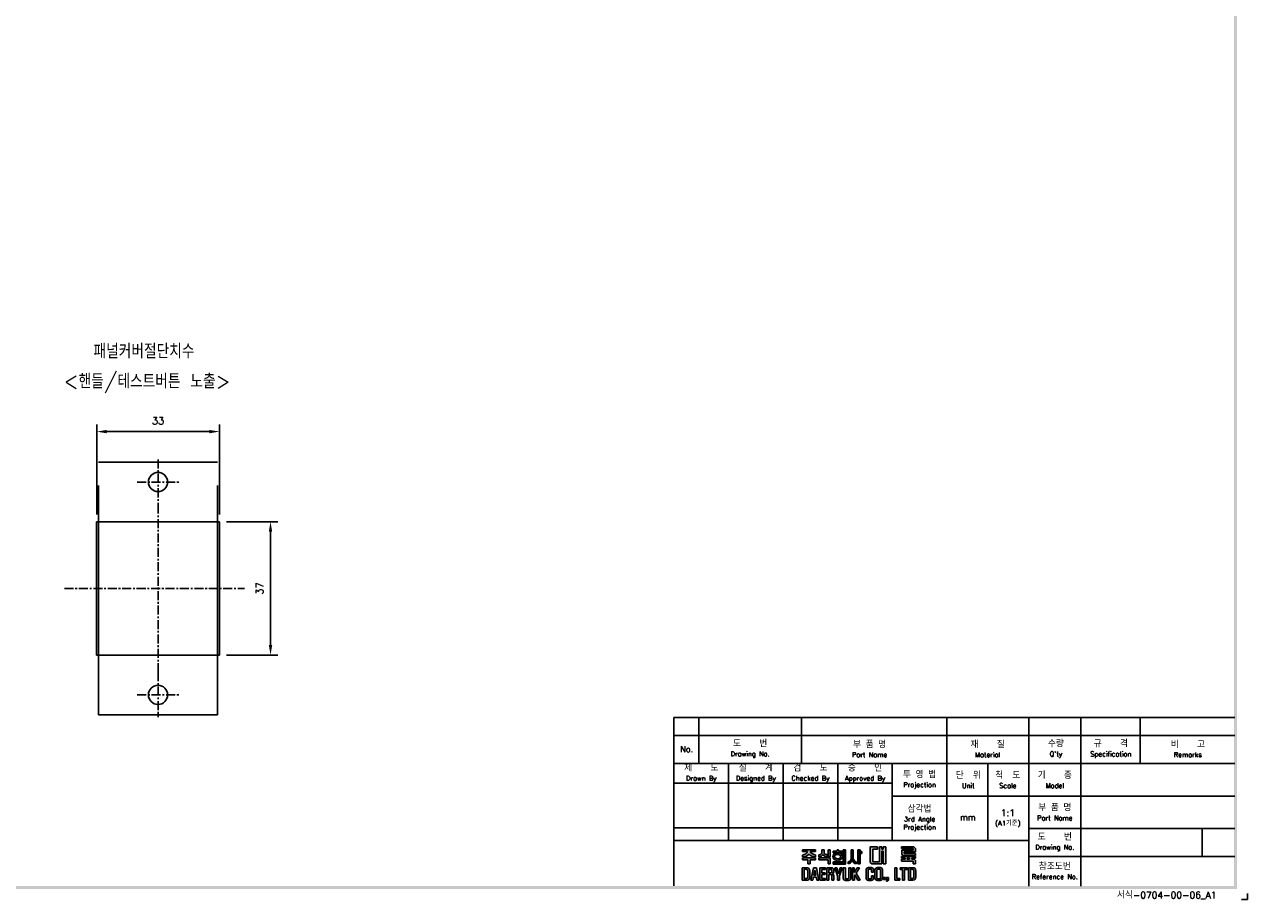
# Model space of a CAD drawing. Extents: x -417 to 860, y -1918 to 556.
# Tile 6 of 7: x 521 to 860, y 68 to 310. Entities that reach past the tile are written whole.
import ezdxf

# ---------------------------------------------------------------- set-up
doc = ezdxf.new("R2010")
doc.units = 0
doc.header["$MEASUREMENT"] = 0
doc.linetypes.add('CENTER', pattern=[2, 1.25, -0.25, 0.25, -0.25])
doc.linetypes.add('PHANTOMX2', pattern=[127, 63.5, -12.7, 12.7, -12.7, 12.7, -12.7])
for name, color, linetype in [('cen', 1, 'CENTER'), ('di', 3, 'CONTINUOUS'), ('DIM', 3, 'CONTINUOUS'), ('dimtaxt', 3, 'CONTINUOUS'), ('dwg', 7, 'CONTINUOUS'), ('ph', 6, 'PHANTOMX2')]:
    doc.layers.add(name, color=color, linetype=linetype)
doc.styles.add('KIM', font='ROMANS.shx', dxfattribs={"height": 5, "bigfont": 'GSG1.shx'})
doc.styles.get("Standard").update_dxf_attribs({"font": 'romans.shx', "height": 2, "bigfont": 'hgs.shx'})
doc.dimstyles.new('STANDARD$0', dxfattribs={"dimtxt": 5, "dimasz": 5, "dimexe": 1, "dimexo": 2, "dimgap": 2, "dimtad": 1, "dimdec": 4, "dimzin": 12, "dimdsep": 46, "dimtxsty": 'KIM', "dimcen": -1, "dimdle": 0.1, "dimadec": 0, "dimazin": 0, "dimtfac": 1, "dimtdec": 4, "dimtmove": 0, "dimatfit": 3, "dimfxl": 0, "dimtolj": 1, "dimtzin": 0, "dimarcsym": 0})

# ---------------------------------------------------------------- blocks, each defined once
blk = doc.blocks.new('도면서식 A1')
at = {"layer": 'di', "insert": (780.92, -2.61), "char_height": 2.2, "width": 38.8706, "attachment_point": 4}
blk.add_mtext('서식-0704-00-06_A1', dxfattribs=at)
blk = doc.blocks.new('대륙')
at = {"layer": 'dimtaxt'}
h = blk.add_hatch(color=256, dxfattribs=at)
edge = h.paths.add_edge_path()
edge.add_line((51.99, 12.18), (47.65, 12.18))
edge.add_line((47.65, 12.18), (47.65, 11.59))
edge.add_line((47.65, 11.59), (49.36, 11.59))
edge.add_ellipse((47.48, 11.55), major_axis=(1.89, 0.39), ratio=0.576936, start_angle=268.0794, end_angle=342.4305, ccw=False)
edge.add_line((47.64, 10.44), (47.64, 9.87))
edge.add_ellipse((47.59, 11.36), major_axis=(2.46, 0), ratio=0.608939, start_angle=-88.7913, end_angle=-24.3158)
edge.add_ellipse((52.06, 11.36), major_axis=(-2.46, 0), ratio=0.608939, start_angle=384.3158, end_angle=448.3061)
edge.add_line((51.99, 9.87), (51.99, 10.51))
edge.add_ellipse((52.11, 11.62), major_axis=(-1.91, 0.31), ratio=0.577613, start_angle=17.5125, end_angle=91.8636, ccw=False)
edge.add_line((50.24, 11.59), (51.99, 11.59))
edge.add_line((51.99, 11.59), (51.99, 12.18))
h.paths.add_polyline_path([(52, 9.48), (47.64, 9.48), (47.64, 8.87), (49.46, 8.87), (49.46, 7.49), (50.19, 7.49), (50.19, 8.88), (52, 8.88)])
edge = h.paths.add_edge_path()
edge.add_arc((55.25, 11.18), 0.45, 180, 220.7047, ccw=False)
edge.add_line((54.8, 11.18), (54.8, 12.18))
edge.add_line((54.8, 12.18), (54.06, 12.18))
edge.add_line((54.06, 12.18), (54.06, 11.18))
edge.add_arc((53.61, 11.18), 0.45, 319.2953, 360, ccw=False)
edge.add_spline(control_points=[(53.95, 10.89), (53.94, 10.88), (53.93, 10.87), (53.83, 10.76), (53.7, 10.68), (53.03, 10.51)], knot_values=[3.761053, 3.761053, 3.761053, 3.761053, 3.807132, 3.807132, 4.298097, 4.298097, 4.298097, 4.298097], degree=3, periodic=0)
edge.add_line((53.03, 10.51), (53.03, 9.85))
edge.add_spline(control_points=[(53.03, 9.85), (53.05, 9.85), (53.06, 9.85), (53.74, 9.96), (53.94, 10.08), (54.15, 10.22), (54.2, 10.3), (54.43, 10.6)], knot_values=[3.495949, 3.495949, 3.495949, 3.495949, 3.524444, 3.524444, 4.06832, 4.06832, 4.379503, 4.379503, 4.379503, 4.379503], degree=3, periodic=0)
edge.add_spline(control_points=[(54.43, 10.6), (54.65, 10.3), (54.71, 10.22), (54.92, 10.08), (55.12, 9.96), (55.75, 9.88), (55.78, 9.87), (55.8, 9.86)], knot_values=[3.495949, 3.495949, 3.495949, 3.495949, 3.807132, 3.807132, 4.351008, 4.351008, 4.402945, 4.402945, 4.402945, 4.402945], degree=3, periodic=0)
edge.add_line((55.8, 9.86), (55.8, 10.59))
edge.add_spline(control_points=[(55.8, 10.59), (55.78, 10.59), (55.76, 10.6), (55.19, 10.66), (55.03, 10.75), (54.92, 10.87), (54.91, 10.88), (54.91, 10.89)], knot_values=[3.761053, 3.761053, 3.761053, 3.761053, 3.81299, 3.81299, 4.356866, 4.356866, 4.402945, 4.402945, 4.402945, 4.402945], degree=3, periodic=0)
h.paths.add_polyline_path([(56.82, 9.48), (53.03, 9.48), (53.03, 8.87), (56.1, 8.87), (56.1, 7.49), (56.82, 7.49)])
h.paths.add_polyline_path([(56.82, 12.19), (56.1, 12.19), (56.1, 9.87), (56.82, 9.87)])
h.paths.add_polyline_path([(60.76, 11.76), (59.58, 11.76), (59.58, 12.19), (59.05, 12.19), (59.05, 11.76), (57.74, 11.76), (57.74, 11.21), (60.76, 11.21)])
edge = h.paths.add_edge_path()
edge.add_ellipse((59.26, 9.92), major_axis=(-1.56, 0), ratio=0.830145, start_angle=101.7462, end_angle=265.4383)
edge.add_line((59.38, 11.21), (59.13, 11.21))
edge.add_ellipse((59.26, 9.92), major_axis=(1.56, 0), ratio=0.830145, start_angle=94.5617, end_angle=259.6787)
edge.add_line((58.98, 8.65), (58.98, 8.2))
edge.add_line((58.98, 8.2), (59.58, 8.2))
edge.add_line((59.58, 8.2), (59.58, 8.65))
edge = h.paths.add_edge_path(flags=16)
edge.add_spline(control_points=[(60.26, 9.92), (60.26, 10.03), (60.22, 10.15), (60.06, 10.37), (59.93, 10.48), (59.59, 10.63), (59.39, 10.66), (58.99, 10.64), (58.8, 10.59), (58.5, 10.41), (58.39, 10.3), (58.27, 10.07), (58.25, 9.96), (58.28, 9.73), (58.34, 9.62), (58.54, 9.4), (58.69, 9.3), (59.06, 9.19), (59.26, 9.17), (59.65, 9.23), (59.83, 9.31), (60.09, 9.5), (60.18, 9.62), (60.25, 9.8), (60.26, 9.86), (60.26, 9.92)], knot_values=[0, 0, 0, 0, 0.543876, 0.543876, 1.087752, 1.087752, 1.631628, 1.631628, 2.175504, 2.175504, 2.71938, 2.71938, 3.263256, 3.263256, 3.807132, 3.807132, 4.351008, 4.351008, 4.894884, 4.894884, 5.43876, 5.43876, 5.982636, 5.982636, 6.283185, 6.283185, 6.283185, 6.283185], degree=3, periodic=0)
for points in [[(61.83, 12.19), (61.11, 12.19), (61.11, 8.2), (57.74, 8.2), (57.74, 7.47), (61.11, 7.47), (61.83, 7.47)], [(70.89, 12.38), (72.38, 12.38), (72.38, 13.12), (70.01, 13.12), (70.01, 8), (70.53, 7.49), (73.84, 7.49), (73.84, 11.66), (74.29, 11.66), (74.29, 7.49), (75.14, 7.49), (75.14, 13.12), (74.29, 13.12), (74.29, 12.42), (73.84, 12.42), (73.84, 13.12), (73.01, 13.12), (73.01, 8.23), (70.89, 8.23)]]:
    blk.add_hatch(color=256, dxfattribs=at).paths.add_polyline_path(points)
h = blk.add_hatch(color=256, dxfattribs=at)
edge = h.paths.add_edge_path()
edge.add_line((64.41, 12.18), (63.7, 12.18))
edge.add_line((63.7, 12.18), (63.7, 9.23))
edge.add_ellipse((62.86, 9.12), major_axis=(0.66, 0.841), ratio=0.672815, start_angle=218.7862, end_angle=304.0863, ccw=False)
edge.add_line((62.7, 8.19), (62.7, 7.51))
edge.add_ellipse((63.11, 8.54), major_axis=(0.964, 0.919), ratio=0.540942, start_angle=220.7961, end_angle=301.7505)
edge.add_ellipse((64.93, 8.53), major_axis=(-0.866, 0.919), ratio=0.569913, start_angle=58.7442, end_angle=145.288)
edge.add_line((65.35, 7.49), (65.35, 8.17))
edge.add_ellipse((65.18, 9.26), major_axis=(-0.67, 1.07), ratio=0.576723, start_angle=74.3826, end_angle=142.9847, ccw=False)
edge.add_line((64.41, 9.18), (64.41, 12.18))
h.paths.add_polyline_path([(66.65, 10.99), (67.26, 10.99), (67.26, 11.63), (66.64, 11.63), (66.64, 12.18), (65.92, 12.18), (65.92, 7.49), (66.65, 7.49)])
h = blk.add_hatch(color=256, dxfattribs=at)
h.paths.add_polyline_path([(84.17, 12.56), (84.17, 11.99), (80.38, 11.99), (80.38, 10.74), (80.81, 10.32), (84.92, 10.32), (84.92, 10.92), (81.19, 10.92), (81.19, 11.44), (84.92, 11.44), (84.92, 12.6), (84.39, 13.12), (80.36, 13.12), (80.36, 12.56)])
h.paths.add_polyline_path([(83.7, 9.41), (84.92, 9.41), (84.92, 9.97), (80.36, 9.97), (80.36, 9.41), (81.48, 9.41), (81.48, 9.04), (80.35, 9.04), (80.35, 8.42), (84.18, 8.42), (84.18, 7.49), (84.92, 7.49), (84.92, 8.64), (84.52, 9.04), (83.7, 9.04)])
h.paths.add_polyline_path([(83, 9.41), (82.23, 9.41), (82.23, 9.04), (83, 9.04)], flags=17)
h = blk.add_hatch(color=256, dxfattribs=at)
h.paths.add_polyline_path([(47.58, 6.25), (47.58, 2.12), (49.06, 2.12, 0.414214), (50.06, 3.12), (50.06, 5.25, 0.414214), (49.06, 6.25)])
h.paths.add_polyline_path([(48.9, 5.73, -0.414214), (49.4, 5.23), (49.4, 3.16, -0.414214), (48.9, 2.66), (48.23, 2.66), (48.23, 5.73)], flags=16)
h.paths.add_polyline_path([(50.42, 2.11), (51.1, 2.11), (51.31, 3.17), (52.21, 3.17), (52.42, 2.11), (53.1, 2.11), (52.25, 6.23), (51.27, 6.23)])
h.paths.add_polyline_path([(51.77, 5.49), (52.09, 3.74), (51.43, 3.74)], flags=16)
h.paths.add_polyline_path([(53.4, 2.11), (55.25, 2.11), (55.25, 2.66), (54.07, 2.66), (54.07, 3.99), (55.15, 3.99), (55.15, 4.52), (54.06, 4.52), (54.06, 5.7), (55.21, 5.7), (55.21, 6.25), (53.4, 6.25)])
h.paths.add_polyline_path([(55.67, 2.12), (56.33, 2.12), (56.33, 4.05), (56.93, 4.05, -0.414214), (57.33, 3.65), (57.33, 2.12), (58.02, 2.12), (58.02, 3.65, 0.276846), (57.45, 4.24, 0.25864), (58.02, 4.77), (58.02, 5.43, 0.414214), (57.22, 6.23), (55.67, 6.23)])
h.paths.add_polyline_path([(56.33, 5.71), (57.04, 5.71, -0.414214), (57.34, 5.41), (57.34, 4.86, -0.414214), (57.04, 4.56), (56.33, 4.56)], flags=16)
h.paths.add_polyline_path([(59.2, 3.57), (59.2, 2.11), (59.85, 2.11), (59.85, 3.58), (60.8, 6.24), (60.13, 6.24), (59.53, 4.27), (58.97, 6.24), (58.28, 6.24)])
h.paths.add_polyline_path([(61.13, 2.78, 0.414214), (61.88, 2.03), (62.85, 2.03, 0.414214), (63.6, 2.78), (63.6, 6.24), (62.93, 6.24), (62.93, 2.84, -0.414214), (62.68, 2.59), (62.07, 2.59, -0.414214), (61.82, 2.84), (61.82, 6.24), (61.13, 6.24)])
h.paths.add_polyline_path([(64.11, 2.12), (64.77, 2.12), (64.77, 3.42), (64.98, 3.87), (65.9, 2.12), (66.68, 2.12), (65.38, 4.46), (66.48, 6.23), (65.69, 6.23), (64.76, 4.66), (64.76, 6.23), (64.11, 6.23)])
h.paths.add_polyline_path([(68.62, 2.84, 0.414214), (69.42, 2.04), (70.32, 2.04, 0.414214), (71.12, 2.84), (71.12, 3.62), (70.47, 3.62), (70.47, 2.85, -0.414214), (70.17, 2.55), (69.58, 2.55, -0.414214), (69.28, 2.85), (69.28, 5.49, -0.414214), (69.58, 5.79), (70.16, 5.79, -0.414214), (70.46, 5.49), (70.46, 4.76), (71.12, 4.76), (71.12, 5.52, 0.414214), (70.32, 6.32), (69.42, 6.32, 0.414214), (68.62, 5.52)])
h.paths.add_polyline_path([(71.57, 2.84, 0.414214), (72.37, 2.04), (73.25, 2.04, 0.414214), (74.05, 2.84), (74.05, 5.52, 0.414214), (73.25, 6.32), (72.37, 6.32, 0.414214), (71.57, 5.52)])
h.paths.add_polyline_path([(72.23, 5.5, -0.414214), (72.53, 5.8), (73.09, 5.8, -0.414214), (73.39, 5.5), (73.39, 2.85, -0.414214), (73.09, 2.55), (72.53, 2.55, -0.414214), (72.23, 2.85)], flags=16)
h.paths.add_polyline_path([(74.42, 2.34), (75.05, 2.34), (75.05, 2.98), (74.42, 2.98)])
h.paths.add_polyline_path([(75.76, 2.34, -0.316213), (75.39, 2.07), (75.39, 1.77, 0.409412), (76.08, 2.47), (76.08, 2.98), (75.39, 2.98), (75.39, 2.34)])
h.paths.add_polyline_path([(78.08, 2.12), (79.79, 2.12), (79.79, 2.67), (78.75, 2.67), (78.75, 6.24), (78.08, 6.24)])
h.paths.add_polyline_path([(80.68, 2.12), (81.35, 2.12), (81.35, 5.7), (82.27, 5.7), (82.27, 6.24), (79.92, 6.24), (79.92, 5.7), (80.68, 5.7)])
h.paths.add_polyline_path([(82.59, 2.13), (84.07, 2.13, 0.414214), (85.07, 3.13), (85.07, 5.24, 0.414214), (84.07, 6.24), (82.59, 6.24)])
h.paths.add_polyline_path([(83.24, 5.73), (83.9, 5.73, -0.414214), (84.4, 5.23), (84.4, 3.15, -0.414214), (83.9, 2.65), (83.24, 2.65)], flags=16)
for p, q in [((47.65, 12.18), (51.99, 12.18)), ((47.65, 12.18), (47.65, 11.59)), ((51.99, 12.18), (51.99, 11.59)), ((54.06, 12.18), (54.8, 12.18)), ((54.06, 12.18), (54.06, 11.18)), ((54.8, 12.18), (54.8, 11.18)), ((56.82, 12.19), (56.1, 12.19)), ((56.1, 12.19), (56.1, 9.87)), ((56.82, 12.19), (56.82, 9.87)), ((59.05, 11.76), (59.05, 12.19)), ((59.05, 12.19), (59.58, 12.19)), ((59.58, 12.19), (59.58, 11.76)), ((61.11, 12.19), (61.11, 8.2)), ((61.83, 12.19), (61.11, 12.19)), ((61.83, 7.47), (61.83, 12.19)), ((63.7, 12.18), (64.41, 12.18)), ((63.7, 12.18), (63.7, 9.23)), ((64.41, 12.18), (64.41, 9.18)), ((65.92, 7.49), (65.92, 12.18)), ((65.92, 12.18), (66.64, 12.18)), ((66.64, 12.18), (66.64, 11.63)), ((70.01, 13.12), (70.01, 8)), ((70.01, 13.12), (72.38, 13.12)), ((70.89, 12.38), (70.89, 8.23)), ((70.89, 12.38), (72.38, 12.38)), ((72.38, 13.12), (72.38, 12.38)), ((73.01, 13.12), (73.01, 8.23)), ((73.01, 13.12), (73.84, 13.12)), ((73.84, 13.12), (73.84, 12.42)), ((73.84, 12.42), (74.29, 12.42)), ((74.29, 13.12), (75.14, 13.12)), ((74.29, 13.12), (74.29, 12.42)), ((75.14, 13.12), (75.14, 7.49)), ((80.36, 13.12), (84.39, 13.12)), ((80.36, 12.56), (80.36, 13.12)), ((80.36, 12.56), (84.17, 12.56)), ((84.17, 12.56), (84.17, 11.99)), ((84.92, 12.6), (84.39, 13.12)), ((84.92, 12.6), (84.92, 11.44)), ((47.64, 10.44), (47.64, 9.87)), ((47.64, 9.48), (52, 9.48)), ((47.64, 8.87), (47.64, 9.48)), ((49.46, 8.87), (47.64, 8.87)), ((47.65, 11.59), (49.36, 11.59)), ((49.46, 7.49), (49.46, 8.87)), ((50.19, 8.88), (50.19, 7.49)), ((52, 8.88), (50.19, 8.88)), ((51.99, 11.59), (50.24, 11.59)), ((51.99, 10.51), (51.99, 9.87)), ((52, 9.48), (52, 8.88)), ((53.03, 9.85), (53.03, 10.51)), ((53.03, 9.48), (56.82, 9.48)), ((53.03, 8.87), (53.03, 9.48)), ((56.1, 8.87), (53.03, 8.87)), ((55.8, 9.86), (55.8, 10.59)), ((56.82, 9.87), (56.1, 9.87)), ((56.1, 7.49), (56.1, 8.87)), ((56.82, 9.48), (56.82, 7.49)), ((57.74, 11.76), (59.05, 11.76)), ((57.74, 11.21), (57.74, 11.76)), ((60.76, 11.21), (57.74, 11.21)), ((57.74, 8.2), (61.11, 8.2)), ((57.74, 7.47), (57.74, 8.2)), ((58.98, 8.2), (58.98, 8.65)), ((59.58, 11.76), (60.76, 11.76)), ((59.58, 8.65), (59.58, 8.2)), ((60.76, 11.76), (60.76, 11.21)), ((62.7, 7.51), (62.7, 8.19)), ((65.35, 7.49), (65.35, 8.17)), ((66.64, 11.63), (67.26, 11.63)), ((66.65, 10.99), (66.65, 7.49)), ((67.26, 10.99), (66.65, 10.99)), ((67.26, 11.63), (67.26, 10.99)), ((73.01, 8.23), (70.89, 8.23)), ((73.84, 11.66), (73.84, 7.49)), ((73.84, 11.66), (74.29, 11.66)), ((74.29, 11.66), (74.29, 7.49)), ((80.35, 9.04), (81.48, 9.04)), ((80.35, 9.04), (80.35, 8.42)), ((80.35, 8.42), (84.18, 8.42)), ((80.36, 9.97), (84.92, 9.97)), ((80.36, 9.97), (80.36, 9.41)), ((80.36, 9.41), (81.48, 9.41)), ((80.38, 11.99), (84.17, 11.99)), ((80.38, 11.99), (80.38, 10.74)), ((80.81, 10.32), (80.38, 10.74)), ((80.81, 10.32), (84.92, 10.32)), ((81.19, 11.44), (84.92, 11.44)), ((81.19, 11.44), (81.19, 10.92)), ((81.19, 10.92), (84.92, 10.92)), ((81.48, 9.41), (81.48, 9.04)), ((82.23, 9.41), (83, 9.41)), ((82.23, 9.41), (82.23, 9.04)), ((82.23, 9.04), (83, 9.04)), ((83, 9.41), (83, 9.04)), ((83.7, 9.41), (84.92, 9.41)), ((83.7, 9.41), (83.7, 9.04)), ((83.7, 9.04), (84.52, 9.04)), ((84.18, 8.42), (84.18, 7.49)), ((84.92, 8.64), (84.52, 9.04)), ((84.92, 10.92), (84.92, 10.32)), ((84.92, 9.97), (84.92, 9.41)), ((84.92, 8.64), (84.92, 7.49)), ((47.58, 6.25), (47.58, 2.12)), ((47.58, 6.25), (49.06, 6.25)), ((48.23, 5.73), (48.23, 2.66)), ((48.9, 5.73), (48.23, 5.73)), ((49.4, 3.16), (49.4, 5.23)), ((50.19, 7.49), (49.46, 7.49)), ((50.06, 5.25), (50.06, 3.12)), ((51.27, 6.23), (50.42, 2.11)), ((52.25, 6.23), (51.27, 6.23)), ((51.77, 5.49), (51.43, 3.74)), ((52.09, 3.74), (51.77, 5.49)), ((53.1, 2.11), (52.25, 6.23)), ((55.21, 6.25), (53.4, 6.25)), ((53.4, 6.25), (53.4, 2.11)), ((54.06, 5.7), (55.21, 5.7)), ((54.06, 4.52), (54.06, 5.7)), ((55.15, 4.52), (54.06, 4.52)), ((55.15, 3.99), (55.15, 4.52)), ((55.21, 5.7), (55.21, 6.25)), ((55.67, 6.23), (55.67, 2.12)), ((57.22, 6.23), (55.67, 6.23)), ((56.82, 7.49), (56.1, 7.49)), ((56.33, 5.71), (56.33, 4.56)), ((57.04, 5.71), (56.33, 5.71)), ((56.33, 4.56), (57.04, 4.56)), ((56.33, 2.12), (56.33, 4.05)), ((56.33, 4.05), (56.93, 4.05)), ((57.34, 4.86), (57.34, 5.41)), ((61.11, 7.47), (57.74, 7.47)), ((58.02, 4.77), (58.02, 5.43)), ((58.97, 6.24), (58.28, 6.24)), ((58.28, 6.24), (59.2, 3.57)), ((59.53, 4.27), (58.97, 6.24)), ((60.13, 6.24), (59.53, 4.27)), ((59.85, 3.58), (60.8, 6.24)), ((60.8, 6.24), (60.13, 6.24)), ((61.11, 7.47), (61.83, 7.47)), ((61.13, 6.24), (61.13, 2.78)), ((61.82, 6.24), (61.13, 6.24)), ((61.82, 2.84), (61.82, 6.24)), ((62.93, 2.84), (62.93, 6.24)), ((62.93, 6.24), (63.6, 6.24)), ((63.6, 6.24), (63.6, 2.78)), ((64.11, 2.12), (64.11, 6.23)), ((64.11, 6.23), (64.76, 6.23)), ((64.76, 4.66), (65.69, 6.23)), ((64.76, 6.23), (64.76, 4.66)), ((66.48, 6.23), (65.38, 4.46)), ((65.38, 4.46), (66.68, 2.12)), ((65.69, 6.23), (66.48, 6.23)), ((66.65, 7.49), (65.92, 7.49)), ((68.62, 2.84), (68.62, 5.52)), ((69.28, 5.49), (69.28, 2.85)), ((70.32, 6.32), (69.42, 6.32)), ((70.16, 5.79), (69.58, 5.79)), ((70.53, 7.49), (70.01, 8)), ((70.46, 4.76), (70.46, 5.49)), ((71.12, 4.76), (70.46, 4.76)), ((73.84, 7.49), (70.53, 7.49)), ((71.12, 5.52), (71.12, 4.76)), ((71.57, 2.84), (71.57, 5.52)), ((72.23, 5.5), (72.23, 2.85)), ((73.25, 6.32), (72.37, 6.32)), ((73.09, 5.8), (72.53, 5.8)), ((73.39, 2.85), (73.39, 5.5)), ((74.05, 5.52), (74.05, 2.84)), ((75.14, 7.49), (74.29, 7.49)), ((78.08, 6.24), (78.08, 2.12)), ((78.75, 6.24), (78.08, 6.24)), ((78.75, 2.67), (78.75, 6.24)), ((82.27, 6.24), (79.92, 6.24)), ((79.92, 6.24), (79.92, 5.7)), ((79.92, 5.7), (80.68, 5.7)), ((80.68, 5.7), (80.68, 2.12)), ((81.35, 2.12), (81.35, 5.7)), ((81.35, 5.7), (82.27, 5.7)), ((82.27, 5.7), (82.27, 6.24)), ((82.59, 6.24), (82.59, 2.13)), ((84.07, 6.24), (82.59, 6.24)), ((83.24, 2.65), (83.24, 5.73)), ((83.24, 5.73), (83.9, 5.73)), ((84.92, 7.49), (84.18, 7.49)), ((84.4, 3.15), (84.4, 5.23)), ((85.07, 3.13), (85.07, 5.24)), ((47.58, 2.12), (49.06, 2.12)), ((48.23, 2.66), (48.9, 2.66)), ((50.42, 2.11), (51.1, 2.11)), ((51.1, 2.11), (51.31, 3.17)), ((51.31, 3.17), (52.21, 3.17)), ((51.43, 3.74), (52.09, 3.74)), ((52.21, 3.17), (52.42, 2.11)), ((52.42, 2.11), (53.1, 2.11)), ((53.4, 2.11), (55.25, 2.11)), ((54.07, 3.99), (55.15, 3.99)), ((54.07, 2.66), (54.07, 3.99)), ((55.25, 2.66), (54.07, 2.66)), ((55.25, 2.11), (55.25, 2.66)), ((55.67, 2.12), (56.33, 2.12)), ((57.33, 3.65), (57.33, 2.12)), ((57.33, 2.12), (58.02, 2.12)), ((58.02, 2.12), (58.02, 3.65)), ((59.2, 3.57), (59.2, 2.11)), ((59.2, 2.11), (59.85, 2.11)), ((59.85, 2.11), (59.85, 3.58)), ((62.85, 2.03), (61.88, 2.03)), ((62.68, 2.59), (62.07, 2.59)), ((64.77, 2.12), (64.11, 2.12)), ((64.98, 3.87), (64.77, 3.42)), ((64.77, 3.42), (64.77, 2.12)), ((65.9, 2.12), (64.98, 3.87)), ((66.68, 2.12), (65.9, 2.12)), ((70.32, 2.04), (69.42, 2.04)), ((70.17, 2.55), (69.58, 2.55)), ((70.47, 3.62), (70.47, 2.85)), ((71.12, 3.62), (70.47, 3.62)), ((71.12, 2.84), (71.12, 3.62)), ((73.25, 2.04), (72.37, 2.04)), ((73.09, 2.55), (72.53, 2.55)), ((74.42, 2.98), (74.42, 2.34)), ((75.05, 2.98), (74.42, 2.98)), ((75.05, 2.34), (74.42, 2.34)), ((75.05, 2.98), (75.05, 2.34)), ((75.39, 2.98), (75.39, 2.34)), ((76.08, 2.98), (75.39, 2.98)), ((75.76, 2.34), (75.39, 2.34)), ((75.39, 2.07), (75.39, 1.77)), ((76.08, 2.98), (76.08, 2.47)), ((78.08, 2.12), (79.79, 2.12)), ((79.79, 2.67), (78.75, 2.67)), ((79.79, 2.12), (79.79, 2.67)), ((80.68, 2.12), (81.35, 2.12)), ((82.59, 2.13), (84.07, 2.13)), ((83.9, 2.65), (83.24, 2.65))]:
    blk.add_line(p, q, dxfattribs=at)
for centre, radius, start, end in [((53.61, 11.18), 0.45, 319.2953, 360), ((55.25, 11.18), 0.45, 180, 220.7047), ((48.9, 5.23), 0.5, 0, 90), ((49.06, 5.25), 1, 0, 90), ((57.22, 4.85), 0.8, 270, 270), ((56.93, 3.65), 0.4, 0, 90), ((57.04, 5.41), 0.3, 0, 90), ((57.04, 4.86), 0.3, 270, 0), ((57.22, 5.43), 0.8, 0, 90), ((57.26, 5.02), 0.8, 283.6828, 341.6876), ((57.24, 3.47), 0.8, 12.921, 74.819), ((69.42, 5.52), 0.8, 90, 180), ((69.58, 5.49), 0.3, 90, 180), ((70.16, 5.49), 0.3, 0, 90), ((70.32, 5.52), 0.8, 0, 90), ((72.37, 5.52), 0.8, 90, 180), ((72.53, 5.5), 0.3, 90, 180), ((73.09, 5.5), 0.3, 0, 90), ((73.25, 5.52), 0.8, 0, 90), ((83.9, 5.23), 0.5, 0, 90), ((84.07, 5.24), 1, 0, 90), ((48.9, 3.16), 0.5, 270, 0), ((49.06, 3.12), 1, 270, 0), ((61.88, 2.78), 0.75, 180, 270), ((62.07, 2.84), 0.25, 180, 270), ((62.68, 2.84), 0.25, 270, 0), ((62.85, 2.78), 0.75, 270, 0), ((69.42, 2.84), 0.8, 180, 270), ((69.58, 2.85), 0.3, 180, 270), ((70.17, 2.85), 0.3, 270, 0), ((70.32, 2.84), 0.8, 270, 0), ((72.37, 2.84), 0.8, 180, 270), ((72.53, 2.85), 0.3, 180, 270), ((73.09, 2.85), 0.3, 270, 0), ((73.25, 2.84), 0.8, 270, 0), ((75.38, 2.47), 0.7, 270.9408, 0), ((75.38, 2.47), 0.4, 271.6466, 341.8371), ((83.9, 3.15), 0.5, 270, 0), ((84.07, 3.13), 1, 270, 0)]:
    blk.add_arc(centre, radius, start, end, dxfattribs=at)
for centre, major_axis, ratio, start_param, end_param in [((47.48, 11.55), (1.89, 0.39), 0.576936, 4.678869, 5.97654), ((47.59, 11.36), (-2.46, 0), 0.608939, 1.591893, 2.717202), ((59.26, 9.92), (1.56, 0), 0.830145, 1.650413, 4.532248), ((59.26, 9.92), (-1.56, 0), 0.830145, 1.775806, 4.632772), ((62.86, 9.12), (0.66, 0.841), 0.672815, 3.81854, 5.307307), ((63.11, 8.54), (0.964, 0.919), 0.540942, 3.853619, 5.26654)]:
    blk.add_ellipse(centre, major_axis=major_axis, ratio=ratio, start_param=start_param, end_param=end_param, dxfattribs=at)
at = {"layer": 'dimtaxt', "extrusion": (0, 0, -1)}
for centre, major_axis, ratio, start_param, end_param in [((52.06, 11.36), (-2.46, 0), 0.608939, -1.541231, -0.42439), ((52.11, 11.62), (-1.91, 0.31), 0.577613, 4.679864, 5.977535), ((64.93, 8.53), (-0.866, 0.919), 0.569913, 3.747431, 5.257905), ((65.18, 9.26), (-0.67, 1.07), 0.576723, 3.787632, 4.984965)]:
    blk.add_ellipse(centre, major_axis=major_axis, ratio=ratio, start_param=start_param, end_param=end_param, dxfattribs=at)
at = {"layer": 'dimtaxt'}
for points, knots in [([(53.95, 10.89), (53.94, 10.88), (53.93, 10.87), (53.83, 10.76), (53.7, 10.68), (53.03, 10.51)], [3.7610527, 3.7610527, 3.7610527, 3.7610527, 3.8071317, 3.8071317, 4.2980967, 4.2980967, 4.2980967, 4.2980967]), ([(54.43, 10.6), (54.2, 10.3), (54.15, 10.22), (53.94, 10.08), (53.74, 9.96), (53.06, 9.85), (53.05, 9.85), (53.03, 9.85)], [3.4959493, 3.4959493, 3.4959493, 3.4959493, 3.8071317, 3.8071317, 4.3510077, 4.3510077, 4.3795026, 4.3795026, 4.3795026, 4.3795026]), ([(54.43, 10.6), (54.65, 10.3), (54.71, 10.22), (54.92, 10.08), (55.12, 9.96), (55.75, 9.88), (55.78, 9.87), (55.8, 9.86)], [3.4959493, 3.4959493, 3.4959493, 3.4959493, 3.8071317, 3.8071317, 4.3510077, 4.3510077, 4.4029453, 4.4029453, 4.4029453, 4.4029453]), ([(54.91, 10.89), (54.91, 10.88), (54.92, 10.87), (55.03, 10.75), (55.19, 10.66), (55.76, 10.6), (55.78, 10.59), (55.8, 10.59)], [3.7610527, 3.7610527, 3.7610527, 3.7610527, 3.8071317, 3.8071317, 4.3510077, 4.3510077, 4.4029453, 4.4029453, 4.4029453, 4.4029453]), ([(60.26, 9.92), (60.26, 10.03), (60.22, 10.15), (60.06, 10.37), (59.93, 10.48), (59.59, 10.63), (59.39, 10.66), (58.99, 10.64), (58.8, 10.59), (58.5, 10.41), (58.39, 10.3), (58.27, 10.07), (58.25, 9.96), (58.28, 9.73), (58.34, 9.62), (58.54, 9.4), (58.69, 9.3), (59.06, 9.19), (59.26, 9.17), (59.65, 9.23), (59.83, 9.31), (60.09, 9.5), (60.18, 9.62), (60.25, 9.8), (60.26, 9.86), (60.26, 9.92)], [0, 0, 0, 0, 0.543876, 0.543876, 1.087752, 1.087752, 1.631628, 1.631628, 2.175504, 2.175504, 2.71938, 2.71938, 3.263256, 3.263256, 3.807132, 3.807132, 4.351008, 4.351008, 4.894884, 4.894884, 5.43876, 5.43876, 5.982636, 5.982636, 6.283185, 6.283185, 6.283185, 6.283185])]:
    blk.add_open_spline(points, degree=3, knots=knots, dxfattribs=at)
blk = doc.blocks.new('*D905')
at = {"layer": 'DIM'}
for p, q in [((577.35, 172.36), (591.51, 172.36)), ((589.51, 169.56), (589.51, 138.16)), ((577.35, 135.36), (591.51, 135.36))]:
    blk.add_line(p, q, dxfattribs=at)
for points in [[(589.04, 169.56), (589.98, 169.56), (589.51, 172.36)], [(589.04, 138.16), (589.98, 138.16), (589.51, 135.36)]]:
    blk.add_solid(points, dxfattribs=at)
at = {"layer": 'DIM', "insert": (586.51, 153.86), "char_height": 2, "attachment_point": 5, "rotation": 90}
blk.add_mtext('\\A1;37', dxfattribs=at)
blk = doc.blocks.new('*D906')
at = {"layer": 'DIM'}
for p, q in [((541.35, 174.36), (541.35, 199.34)), ((544.15, 197.34), (572.55, 197.34)), ((575.35, 174.36), (575.35, 199.34))]:
    blk.add_line(p, q, dxfattribs=at)
for points in [[(544.15, 197.8), (544.15, 196.87), (541.35, 197.34)], [(572.55, 197.8), (572.55, 196.87), (575.35, 197.34)]]:
    blk.add_solid(points, dxfattribs=at)
at = {"layer": 'DIM', "insert": (558.35, 200.34), "char_height": 2, "attachment_point": 5}
blk.add_mtext('\\A1;33', dxfattribs=at)

msp = doc.modelspace()

# ---------------------------------------------------------------- linework, layer by layer
at = {"layer": 'cen', "linetype": 'CENTER', "ltscale": 2}
for p, q in [((558.345, 189.613), (558.345, 177.107)), ((552.57, 183.322), (564.12, 183.322)), ((558.345, 177.107), (558.345, 130.651)), ((532.426, 153.86), (582.346, 153.86)), ((558.345, 130.651), (558.345, 118.144)), ((552.57, 124.36), (564.12, 124.36))]:
    msp.add_line(p, q, dxfattribs=at)
at = {"layer": 'di'}
for p in [(860.192, 69.315), (858.512, 67.635)]:
    msp.add_line(p, (860.192, 67.635), dxfattribs=at)
at = {"layer": 'dimtaxt'}
for p, q in [((856.694, 118.122), (701.294, 118.122)), ((701.294, 118.122), (701.294, 71.415)), ((708.201, 105.505), (708.201, 118.105)), ((736.574, 105.522), (736.574, 118.122)), ((776.894, 105.522), (776.894, 118.122)), ((799.574, 105.522), (799.574, 118.122)), ((814.015, 105.522), (814.015, 118.122)), ((830.429, 105.522), (830.429, 118.122)), ((856.694, 113.082), (701.294, 113.082)), ((716.414, 83.999), (716.414, 105.382)), ((731.534, 83.999), (731.534, 105.382)), ((746.654, 83.999), (746.654, 105.382)), ((761.774, 83.999), (761.774, 105.382)), ((776.894, 83.999), (776.894, 105.382)), ((788.234, 83.999), (788.234, 105.382)), ((799.574, 71.384), (799.574, 105.382)), ((814.015, 71.384), (814.015, 105.382)), ((761.774, 99.901), (701.329, 99.901)), ((856.694, 96.257), (761.774, 96.257)), ((761.774, 87.548), (701.348, 87.548)), ((856.694, 87.347), (799.574, 87.347)), ((847.615, 79.586), (847.615, 87.347)), ((799.574, 83.999), (701.294, 83.999)), ((856.694, 79.586), (799.574, 79.586))]:
    msp.add_line(p, q, dxfattribs=at)
at = {"layer": 'dwg'}
for p, q in [((541.345, 135.36), (541.345, 172.36)), ((541.345, 172.36), (575.345, 172.36)), ((575.345, 135.36), (575.345, 172.36)), ((541.345, 135.36), (575.345, 135.36)), ((856.694, 105.382), (701.294, 105.382))]:
    msp.add_line(p, q, dxfattribs=at)
for centre in [(558.345, 183.36), (558.345, 124.36)]:
    msp.add_circle(centre, 2.65, dxfattribs=at)
for points in [[(857.252, 552.735), (856.412, 551.895), (857.252, 70.575), (856.412, 71.415)], [(701.432, 105.508), (701.432, 105.256), (856.484, 105.508), (856.484, 105.256)], [(857.252, 70.575), (856.412, 71.415), (171.812, 70.575), (172.652, 71.415)]]:
    msp.add_trace(points, dxfattribs=at)
at = {"layer": 'ph'}
for p, q in [((541.845, 118.86), (541.845, 188.86)), ((541.845, 188.86), (574.845, 188.86)), ((574.845, 118.86), (574.845, 188.86)), ((541.845, 118.86), (574.845, 118.86))]:
    msp.add_line(p, q, dxfattribs=at)

# ---------------------------------------------------------------- block references
at = {"layer": 'di', "xscale": 0.84, "yscale": 0.84, "zscale": 0.84}
msp.add_blockref('대륙', (696.855, 71.206), dxfattribs=at)
at = {"layer": 'dwg', "xscale": 0.84, "yscale": 0.84, "zscale": 0.84}
msp.add_blockref('도면서식 A1', (168.032, 70.995), dxfattribs=at)

# ---------------------------------------------------------------- texts
at = {"layer": 'di'}
for s, insert, char_height, width, attachment_point in [('{\\Fromans,hgs|c129;패널커버절단치수}', (540.465, 221.614), 4, 177.9211, 1), ('No.', (704.817, 109.33), 1.68, 6.76881, 5), ('{\\H1.1x;도    번\\P\\H0.72727x;Drawing No.}', (722.388, 109.33), 1.68, 28.37313, 5), ('{\\H1.1x;부 품 명\\P\\H0.72727x;Part Name}', (755.474, 109.302), 1.68, 37.8, 5), ('{\\H1.1x;재    질\\P\\H0.72727x;Material}', (788.168, 109.302), 1.68, 23.13443, 5), ("{\\H1.1x;수량\\P\\H0.72727x;Q'ty}", (807.11, 109.302), 1.68, 7.94557, 5), ('{\\H1.1x;규    격\\P\\H0.72727x;Specification}', (822.318, 109.302), 1.68, 22.68, 5), ('{\\H1.1x;비    고\\P\\H0.72727x;Remarks}', (843.655, 109.302), 1.68, 32.76, 5), ('{\\H1.1x;제    도\\P\\H0.72727x;Drawn By}', (708.854, 102.579), 1.68, 15.12, 5), ('{\\H1.1x;설    계}\\P{\\H0.8x;Designed By}', (723.974, 102.579), 1.68, 15.12, 5), ('{\\H1.1x;검    도\\P\\H0.72727x;Checked By}', (739.094, 102.579), 1.68, 15.12, 5), ('승    인\\P{\\H0.72727x;Approved By}', (754.214, 102.579), 1.848, 15.12, 5), ('투 영 법\\P{\\H0.72727x;Projection}', (769.334, 100.757), 1.848, 15.12, 5), ('{\\H1.1x;단  위}\\P{\\H0.8x;Unit}', (782.823, 100.757), 1.68, 13.44, 5), ('{\\H1.1x;척  도\\P\\H0.72727x;Scale}', (793.777, 100.757), 1.68, 13.44, 5), ('기    종\\P{\\H0.72727x;Model}', (806.795, 100.757), 1.848, 14.44064, 5), ('{\\H1.1x;삼각법\\H0.45455x;\\P\\H1.6x;3rd Angle\\PProjection}', (769.334, 90.128), 1.68, 15.12, 5), ('부 품 명\\P{\\H0.72727x;Part Name}', (806.795, 91.802), 1.848, 14.44064, 5), ('도    번\\P{\\H0.72727x;Drawing No.}', (806.795, 83.466), 1.848, 14.44064, 5), ('참조도번\\P{\\H0.72727x;Reference No.}', (806.795, 75.5), 1.848, 14.44064, 5)]:
    msp.add_mtext(s, dxfattribs=dict(at, insert=insert, char_height=char_height, width=width, attachment_point=attachment_point))
at = {"layer": 'DIM', "insert": (532.214, 213.288), "char_height": 4, "width": 207.68749, "attachment_point": 1}
msp.add_mtext('\\pt52;<핸들/테스트버튼 노출>', dxfattribs=at)
at = {"layer": 'dimtaxt'}
msp.add_text('mm', height=1.68, dxfattribs=at).set_placement((780.538, 89.59))
at = {"layer": 'dimtaxt', "insert": (793.777, 90.128), "char_height": 1.848, "width": 13.44, "attachment_point": 5}
msp.add_mtext('1:1\\P{\\H0.72727x;(A1기준)}', dxfattribs=at)

# ---------------------------------------------------------------- dimensions: what is measured, and where the dimension line sits
at = {"layer": 'DIM'}
dim = msp.add_linear_dim(base=(575.345, 197.335), p1=(541.345, 172.36), p2=(575.345, 172.36), text='33', dimstyle='STANDARD$0', override={"dimtxt": 3, "dimasz": 2.8, "dimexe": 2, "dimdec": 2, "dimzin": 8, "dimtxsty": 'Standard', "dimcen": 0, "dimclrd": 256, "dimclre": 256, "dimclrt": 256, "dimadec": 2, "dimazin": 2, "dimtfac": 0.6, "dimtdec": 2, "dimtzin": 8, "dimlwd": 65535, "dimlwe": 65535, "dimarcsym": 1}, dxfattribs=at)
dim.commit()
dim.dimension.update_dxf_attribs({"geometry": '*D906', "text_midpoint": (558.345, 200.335)})
dim = msp.add_linear_dim(base=(589.509, 135.36), p1=(575.345, 172.36), p2=(575.345, 135.36), angle=90, text='37', dimstyle='STANDARD$0', override={"dimtxt": 3, "dimasz": 2.8, "dimexe": 2, "dimdec": 2, "dimzin": 8, "dimtxsty": 'Standard', "dimcen": 0, "dimclrd": 256, "dimclre": 256, "dimclrt": 256, "dimadec": 2, "dimazin": 2, "dimtfac": 0.6, "dimtdec": 2, "dimtzin": 8, "dimlwd": 65535, "dimlwe": 65535, "dimarcsym": 1}, dxfattribs=at)
dim.commit()
dim.dimension.update_dxf_attribs({"geometry": '*D905', "text_midpoint": (586.509, 153.86)})

doc.saveas('drawing.dxf')
